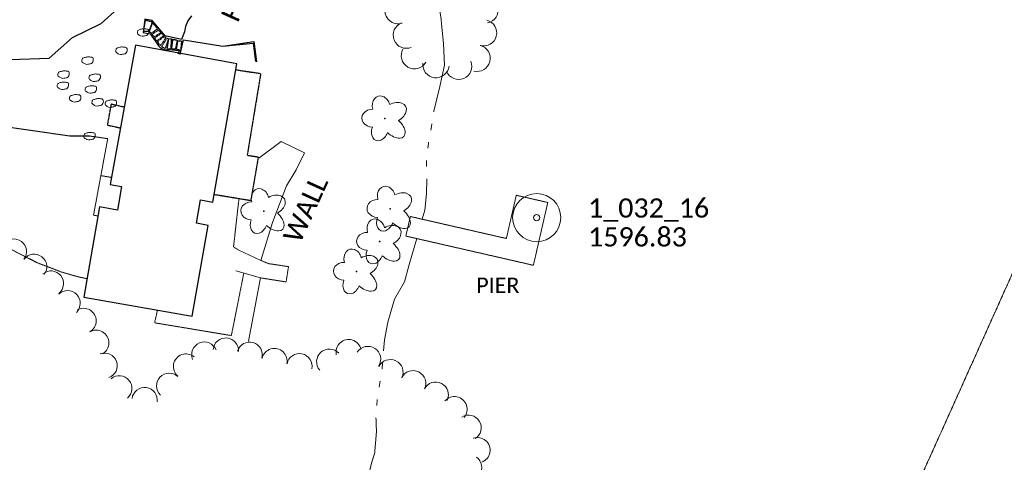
# Model space of a CAD drawing. Extents: x 386237 to 390135, y 96958 to 113752.
# Tile 55 of 116: x 388249 to 388556, y 102005 to 102143. Entities that reach past the tile are written whole.
import ezdxf
from ezdxf.enums import TextEntityAlignment as Align

# ---------------------------------------------------------------- set-up
doc = ezdxf.new("R2010")
doc.units = 0
doc.header["$MEASUREMENT"] = 0
for name, pattern in [('Wisdot1', [0.0625, 0.03125, -0.03125]), ('Wisdot3', [0.1875, 0.125, -0.0625]), ('Wisdot5', [0.1, 0.05, -0.05]), ('Wisdot6', [0.375, 0.125, -0.0625, 0.03125, -0.0625, 0.03125, -0.0625])]:
    doc.linetypes.add(name, pattern=pattern)
for name, color, linetype, lineweight in [('E_BLD', 231, 'Continuous', 25), ('E_BLD_Steps', 31, 'Wisdot1', 25), ('E_DTM_BreakLines', 31, 'Continuous', 25), ('E_DWY', 51, 'Wisdot3', 18), ('E_LAND_Vegetation', 81, 'Continuous', 18), ('E_MAP_Limits', 81, 'Wisdot3', 18), ('E_MAP_PassPoints', 41, 'Continuous', 18), ('E_MISCPROP_HvyDash', 231, 'Wisdot3', 25), ('E_MISCPROP_Railing', 31, 'Continuous', 18), ('E_MISCPROP_Solid', 231, 'Continuous', 18), ('E_PATH_Sidewalk', 51, 'Wisdot5', 18), ('E_RDWY_AsphConc', 201, 'Continuous', 25), ('E_STRUCT_Pier', 252, 'Wisdot3', 25), ('E_WAL', 41, 'Continuous', 25), ('E_WTR', 131, 'Wisdot6', 18), ('E_WTR_Dock_Pier', 131, 'Wisdot3', 18), ('E_WTR_Elevations', 131, 'Continuous', 18)]:
    doc.layers.add(name, color=color, linetype=linetype, lineweight=lineweight)
doc.styles.add('CalibriLight', font='calibril.ttf')

# ---------------------------------------------------------------- blocks, each defined once
blk = doc.blocks.new('PP')
at = {"layer": 'E_MAP_PassPoints', "lineweight": 0}
for radius in [7.5, 0.96]:
    blk.add_circle((0, 0), radius, dxfattribs=at)
blk = doc.blocks.new('PIER')
at = {"color": 0, "linetype": 'ByBlock', "lineweight": -2, "transparency": 16777216, "style": 'CalibriLight'}
blk.add_text('PIER', height=10.8, dxfattribs=at).set_placement((-16.77, -5.4))
blk = doc.blocks.new('DTRE')
at = {"color": 0, "linetype": 'ByBlock', "lineweight": -2, "transparency": 16777216}
blk.add_circle((-0.18, 0), 0.183, dxfattribs=at)
for centre, major_axis, ratio in [((-1.87, 5.32), (1.36, -4.98), 0.782863), ((4.06, 2.74), (-5.27, -2.93), 0.691916), ((-5.87, 0.15), (4.93, -0.12), 0.832022), ((-2.49, -5.24), (1.8, 4.86), 0.716896), ((3.54, -3.71), (-5.01, 4.58), 0.560249)]:
    blk.add_ellipse(centre, major_axis=major_axis, ratio=ratio, start_param=1.570796, end_param=4.712389, dxfattribs=at)

msp = doc.modelspace()

# ---------------------------------------------------------------- linework, layer by layer
at = {"layer": 'E_BLD', "ltscale": 5}
for p, q in [((388285.47, 102134.8), (388277.62, 102091.35)), ((388317.09, 102128.97), (388285.47, 102134.8)), ((388309.6, 102085.88), (388317.09, 102128.97)), ((388317.19, 102129.51), (388317.19, 102129.51)), ((388277.62, 102091.35), (388281.11, 102090.74)), ((388281.11, 102090.74), (388279.83, 102083.39)), ((388281.11, 102090.74), (388281.11, 102090.74)), ((388304.44, 102079.24), (388305.71, 102086.56)), ((388305.71, 102086.56), (388305.71, 102086.56)), ((388305.71, 102086.56), (388309.6, 102085.88)), ((388274.23, 102084.37), (388269.33, 102056.19)), ((388279.83, 102083.39), (388274.23, 102084.37)), ((388274.23, 102084.37), (388274.23, 102084.37)), ((388279.83, 102083.39), (388279.83, 102083.39)), ((388308.07, 102078.61), (388304.44, 102079.24)), ((388303.15, 102050.31), (388308.07, 102078.61)), ((388269.33, 102056.19), (388303.15, 102050.31)), ((388303.15, 102050.31), (388303.15, 102050.31))]:
    msp.add_line(p, q, dxfattribs=at)
at = {"layer": 'E_BLD_Steps', "flags": 128}
for points in [[(388289.61, 102139.01), (388287.98, 102139.12), (388288.6, 102142.62), (388290.69, 102142.1), (388289.61, 102139.01)], [(388290.82, 102141.72), (388292.33, 102139.88), (388290.42, 102138.48), (388289.78, 102138.85), (388290.82, 102141.72)], [(388290.66, 102138.27), (388292.59, 102139.53), (388293.36, 102138.64), (388291.36, 102137.36), (388290.66, 102138.27)], [(388291.49, 102137.13), (388293.55, 102138.49), (388294.19, 102137.65), (388292.05, 102136.08), (388291.49, 102137.13)], [(388292.34, 102135.85), (388294.43, 102137.49), (388294.98, 102137.23), (388293.26, 102134.65), (388292.34, 102135.85)], [(388293.62, 102134.25), (388295.33, 102136.95), (388295.77, 102136.88), (388294.75, 102133.76), (388293.62, 102134.25)], [(388295.36, 102133.61), (388295.86, 102136.81), (388296.66, 102136.72), (388296.43, 102133.55), (388295.36, 102133.61)], [(388296.74, 102133.61), (388297.16, 102136.64), (388298.47, 102136.38), (388297.9, 102133.49), (388296.74, 102133.61)], [(388298.24, 102133.44), (388298.7, 102136.18), (388299.82, 102136.16), (388299.55, 102133.22), (388298.24, 102133.44)]]:
    msp.add_lwpolyline(points, dxfattribs=at)
at = {"layer": 'E_DTM_BreakLines', "flags": 128}
msp.add_lwpolyline([(388218.96, 102118.31), (388227.08, 102120.58), (388232.13, 102128.48), (388237.77, 102131.18), (388246.45, 102130.37), (388258.52, 102130.72), (388265.83, 102137.17), (388274.82, 102141.56), (388279.83, 102146.11)], dxfattribs=at)
at = {"layer": 'E_DWY', "flags": 128}
for points in [[(388273.73, 102081.54), (388272.39, 102081.78), (388276.82, 102105.65), (388271.17, 102106.47)], [(388167.31, 102102.58), (388171.24, 102101.86), (388177.26, 102100.66), (388185.73, 102098.36), (388202.56, 102090.79), (388222.46, 102081.73), (388245.91, 102071.5), (388254.63, 102067.05), (388262.07, 102064.16), (388267.53, 102062.57), (388270.33, 102061.99)]]:
    msp.add_lwpolyline(points, dxfattribs=at)
at = {"layer": 'E_LAND_Vegetation'}
for centre, radius, start, end in [((388394.41, 102145.76), 4.1, 281.3956, 101.3956), ((388367.32, 102145.56), 4.1, 108.1293, 288.1293), ((388369.89, 102137.91), 4.1, 111.7072, 291.7072), ((388393.95, 102138.64), 4.1, 255.7133, 75.7133), ((388391.93, 102130.7), 4.1, 255.7133, 75.7133), ((388372.39, 102131.51), 4.1, 150.1493, 330.1493), ((388379.12, 102128.73), 4.1, 173.2592, 353.2592), ((388386.21, 102128.21), 4.1, 202.6273, 22.6273), ((388247.56, 102070.41), 3.95, 323.2086, 143.2086), ((388253.89, 102065.68), 3.95, 323.2086, 143.2086), ((388259.1, 102060.45), 3.95, 308.977, 128.977), ((388264.31, 102054.3), 3.95, 314.1528, 134.1528), ((388269.29, 102048.8), 3.95, 300.082, 120.082), ((388273.25, 102041.97), 3.95, 300.082, 120.082), ((388306.93, 102038.29), 3.95, 22.2134, 202.2134), ((388313.64, 102039.56), 3.95, 355.2444, 175.2444), ((388321.03, 102038.26), 3.95, 343.8869, 163.8869), ((388351.91, 102039.08), 3.95, 12.971, 192.971), ((388328.77, 102036.29), 3.95, 346.9145, 166.9145), ((388345.87, 102036.09), 3.95, 41.6266, 221.6266), ((388357.93, 102036.93), 3.95, 327.3822, 147.3822), ((388275.84, 102034.85), 3.95, 289.9612, 109.9612), ((388301.23, 102034.6), 3.95, 49.9546, 229.9546), ((388336.56, 102034.67), 3.95, 348.621, 168.621), ((388364.92, 102032.81), 3.95, 334.579, 154.579), ((388371.99, 102029.37), 3.95, 333.218, 153.218), ((388280.41, 102027.77), 3.95, 310.065, 130.065), ((388295.97, 102028.56), 3.95, 46.6054, 226.6054), ((388288.31, 102024.09), 3.95, 352.2191, 172.2191), ((388379.04, 102025.81), 3.95, 333.218, 153.218), ((388384.88, 102021.26), 3.95, 318.9181, 138.9181), ((388389.25, 102015.47), 3.95, 301.4162, 121.4162), ((388392.04, 102008.52), 3.95, 289.6128, 109.6128), ((388389.42, 102003.15), 3.95, 234.1975, 54.1975)]:
    msp.add_arc(centre, radius, start, end, dxfattribs=at)
at = {"layer": 'E_MAP_Limits', "lineweight": 0, "flags": 128}
for points in [[(388539.35, 102020.38), (388707.86, 102395.8)], [(388257.1, 101024.24), (388248.98, 101155.65), (388248.1, 101234.2), (388256.91, 101320.57), (388273.91, 101402.78), (388298.42, 101481.93), (388327.25, 101548.76), (388378.32, 101662.73), (388539.35, 102020.38)]]:
    msp.add_lwpolyline(points, dxfattribs=at)
at = {"layer": 'E_MISCPROP_HvyDash', "flags": 128}
for points in [[(388316.77, 102127.12), (388324.49, 102125.97), (388320.28, 102100.49), (388323.74, 102099.94), (388321.38, 102086.29), (388310, 102088.17)], [(388281.93, 102115.47), (388277.86, 102116.38), (388276.68, 102109.88), (388280.8, 102108.99)]]:
    msp.add_lwpolyline(points, dxfattribs=at)
at = {"layer": 'E_MISCPROP_Railing', "flags": 128}
for points in [[(388317.51, 102071), (388324.56, 102067.65), (388328.19, 102079.48), (388332.56, 102090.93), (388335.5, 102095.92), (388338.11, 102101.25), (388330.92, 102104.73), (388323.88, 102099.57)], [(388320.66, 102042.52), (388324.4, 102062.23), (388316.72, 102064.44)]]:
    msp.add_lwpolyline(points, dxfattribs=at)
at = {"layer": 'E_MISCPROP_Solid'}
for points in [[(388289.04, 102137.82), (388289.19, 102138.01), (388289.34, 102138.2), (388289.49, 102138.39), (388289.63, 102138.57), (388289.6, 102138.85), (388289.61, 102139.08), (388289.61, 102139.28), (388289.65, 102139.48), (388289.46, 102139.67), (388289.32, 102139.82), (388289.15, 102139.79), (388288.99, 102139.81), (388288.6, 102139.87), (388288.21, 102139.96), (388287.83, 102139.91), (388287.49, 102139.87), (388287.16, 102139.77), (388286.83, 102139.67), (388286.67, 102139.63), (388286.53, 102139.59), (388286.38, 102139.5), (388286.26, 102139.43), (388286.21, 102139.29), (388286.16, 102139.17), (388286.06, 102138.89), (388285.95, 102138.46), (388286.19, 102138.24), (388286.34, 102138.11), (388286.51, 102138.02), (388286.69, 102137.91), (388286.81, 102137.84), (388286.93, 102137.76), (388287.07, 102137.7), (388287.36, 102137.57), (388287.67, 102137.54), (388287.97, 102137.6), (388288.33, 102137.67), (388288.68, 102137.75), (388289.04, 102137.82)], [(388282.29, 102132.14), (388282.44, 102132.33), (388282.59, 102132.52), (388282.74, 102132.71), (388282.89, 102132.89), (388282.86, 102133.17), (388282.86, 102133.4), (388282.86, 102133.6), (388282.9, 102133.8), (388282.72, 102133.99), (388282.57, 102134.15), (388282.41, 102134.11), (388282.24, 102134.13), (388281.85, 102134.19), (388281.46, 102134.28), (388281.08, 102134.23), (388280.74, 102134.19), (388280.41, 102134.09), (388280.08, 102133.99), (388279.93, 102133.95), (388279.78, 102133.91), (388279.63, 102133.83), (388279.51, 102133.75), (388279.46, 102133.61), (388279.42, 102133.49), (388279.31, 102133.21), (388279.2, 102132.78), (388279.44, 102132.57), (388279.6, 102132.43), (388279.77, 102132.34), (388279.94, 102132.23), (388280.06, 102132.16), (388280.18, 102132.08), (388280.32, 102132.02), (388280.61, 102131.89), (388280.92, 102131.87), (388281.22, 102131.92), (388281.58, 102132), (388281.93, 102132.07), (388282.29, 102132.14)], [(388271.74, 102129.05), (388271.89, 102129.24), (388272.04, 102129.43), (388272.19, 102129.62), (388272.34, 102129.8), (388272.31, 102130.08), (388272.31, 102130.31), (388272.32, 102130.51), (388272.35, 102130.71), (388272.17, 102130.9), (388272.02, 102131.06), (388271.86, 102131.02), (388271.7, 102131.05), (388271.31, 102131.1), (388270.91, 102131.19), (388270.53, 102131.14), (388270.2, 102131.1), (388269.87, 102131), (388269.53, 102130.9), (388269.38, 102130.86), (388269.23, 102130.83), (388269.08, 102130.74), (388268.96, 102130.66), (388268.92, 102130.53), (388268.87, 102130.4), (388268.76, 102130.12), (388268.65, 102129.69), (388268.89, 102129.48), (388269.05, 102129.34), (388269.22, 102129.25), (388269.39, 102129.14), (388269.52, 102129.07), (388269.63, 102128.99), (388269.77, 102128.93), (388270.06, 102128.8), (388270.38, 102128.78), (388270.67, 102128.84), (388271.03, 102128.91), (388271.39, 102128.98), (388271.74, 102129.05)], [(388264.25, 102124.68), (388264.4, 102124.87), (388264.55, 102125.06), (388264.7, 102125.25), (388264.84, 102125.44), (388264.81, 102125.71), (388264.82, 102125.94), (388264.82, 102126.14), (388264.86, 102126.35), (388264.67, 102126.54), (388264.53, 102126.69), (388264.36, 102126.66), (388264.2, 102126.68), (388263.81, 102126.74), (388263.42, 102126.82), (388263.04, 102126.78), (388262.7, 102126.73), (388262.37, 102126.63), (388262.04, 102126.54), (388261.88, 102126.49), (388261.73, 102126.46), (388261.59, 102126.37), (388261.47, 102126.3), (388261.42, 102126.16), (388261.37, 102126.04), (388261.26, 102125.75), (388261.16, 102125.32), (388261.4, 102125.11), (388261.55, 102124.97), (388261.72, 102124.88), (388261.9, 102124.78), (388262.02, 102124.7), (388262.14, 102124.63), (388262.28, 102124.57), (388262.57, 102124.44), (388262.88, 102124.41), (388263.18, 102124.47), (388263.53, 102124.54), (388263.89, 102124.61), (388264.25, 102124.68)], [(388273.95, 102123.71), (388274.11, 102123.9), (388274.26, 102124.09), (388274.41, 102124.28), (388274.55, 102124.46), (388274.52, 102124.74), (388274.52, 102124.96), (388274.53, 102125.16), (388274.56, 102125.37), (388274.38, 102125.56), (388274.23, 102125.71), (388274.07, 102125.68), (388273.91, 102125.7), (388273.52, 102125.76), (388273.13, 102125.84), (388272.74, 102125.8), (388272.41, 102125.76), (388272.08, 102125.65), (388271.75, 102125.56), (388271.59, 102125.51), (388271.44, 102125.48), (388271.3, 102125.39), (388271.17, 102125.32), (388271.13, 102125.18), (388271.08, 102125.06), (388270.97, 102124.77), (388270.87, 102124.34), (388271.11, 102124.13), (388271.26, 102124), (388271.43, 102123.9), (388271.6, 102123.8), (388271.73, 102123.72), (388271.84, 102123.65), (388271.98, 102123.59), (388272.28, 102123.46), (388272.59, 102123.43), (388272.89, 102123.49), (388273.24, 102123.56), (388273.6, 102123.63), (388273.95, 102123.71)], [(388264.04, 102121.19), (388264.19, 102121.38), (388264.34, 102121.57), (388264.49, 102121.76), (388264.63, 102121.94), (388264.6, 102122.22), (388264.61, 102122.45), (388264.61, 102122.65), (388264.65, 102122.85), (388264.46, 102123.04), (388264.32, 102123.2), (388264.15, 102123.16), (388263.99, 102123.19), (388263.6, 102123.24), (388263.21, 102123.33), (388262.82, 102123.28), (388262.49, 102123.24), (388262.16, 102123.14), (388261.83, 102123.04), (388261.67, 102123), (388261.52, 102122.97), (388261.38, 102122.88), (388261.26, 102122.8), (388261.21, 102122.67), (388261.16, 102122.54), (388261.05, 102122.26), (388260.95, 102121.83), (388261.19, 102121.62), (388261.34, 102121.48), (388261.51, 102121.39), (388261.68, 102121.28), (388261.81, 102121.21), (388261.93, 102121.13), (388262.07, 102121.07), (388262.36, 102120.94), (388262.67, 102120.92), (388262.97, 102120.98), (388263.32, 102121.05), (388263.68, 102121.12), (388264.04, 102121.19)], [(388272.77, 102120.06), (388272.92, 102120.25), (388273.07, 102120.44), (388273.22, 102120.63), (388273.36, 102120.81), (388273.33, 102121.09), (388273.34, 102121.32), (388273.34, 102121.52), (388273.38, 102121.72), (388273.19, 102121.91), (388273.05, 102122.06), (388272.88, 102122.03), (388272.72, 102122.05), (388272.33, 102122.11), (388271.94, 102122.19), (388271.56, 102122.15), (388271.22, 102122.11), (388270.89, 102122), (388270.56, 102121.91), (388270.4, 102121.87), (388270.25, 102121.83), (388270.11, 102121.74), (388269.99, 102121.67), (388269.94, 102121.53), (388269.89, 102121.41), (388269.78, 102121.12), (388269.68, 102120.7), (388269.92, 102120.48), (388270.07, 102120.35), (388270.24, 102120.25), (388270.42, 102120.15), (388270.54, 102120.08), (388270.66, 102120), (388270.8, 102119.94), (388271.09, 102119.81), (388271.4, 102119.78), (388271.7, 102119.84), (388272.05, 102119.91), (388272.41, 102119.99), (388272.77, 102120.06)], [(388267.85, 102117.29), (388268.01, 102117.48), (388268.16, 102117.67), (388268.31, 102117.86), (388268.45, 102118.05), (388268.42, 102118.32), (388268.42, 102118.55), (388268.43, 102118.75), (388268.46, 102118.96), (388268.28, 102119.15), (388268.13, 102119.3), (388267.97, 102119.27), (388267.81, 102119.29), (388267.42, 102119.35), (388267.03, 102119.43), (388266.64, 102119.39), (388266.31, 102119.34), (388265.98, 102119.24), (388265.65, 102119.15), (388265.49, 102119.1), (388265.34, 102119.07), (388265.2, 102118.98), (388265.07, 102118.91), (388265.03, 102118.77), (388264.98, 102118.65), (388264.87, 102118.36), (388264.77, 102117.93), (388265.01, 102117.72), (388265.16, 102117.58), (388265.33, 102117.49), (388265.5, 102117.39), (388265.63, 102117.31), (388265.74, 102117.24), (388265.88, 102117.18), (388266.18, 102117.05), (388266.49, 102117.02), (388266.79, 102117.08), (388267.14, 102117.15), (388267.5, 102117.22), (388267.85, 102117.29)], [(388274.88, 102116.04), (388275.03, 102116.23), (388275.18, 102116.42), (388275.33, 102116.61), (388275.47, 102116.79), (388275.44, 102117.07), (388275.45, 102117.3), (388275.45, 102117.5), (388275.49, 102117.7), (388275.3, 102117.89), (388275.16, 102118.05), (388274.99, 102118.01), (388274.83, 102118.04), (388274.44, 102118.09), (388274.05, 102118.18), (388273.67, 102118.13), (388273.33, 102118.09), (388273, 102117.99), (388272.67, 102117.89), (388272.51, 102117.85), (388272.36, 102117.82), (388272.22, 102117.73), (388272.1, 102117.66), (388272.05, 102117.52), (388272, 102117.4), (388271.89, 102117.11), (388271.79, 102116.68), (388272.03, 102116.47), (388272.18, 102116.33), (388272.35, 102116.24), (388272.53, 102116.14), (388272.65, 102116.06), (388272.77, 102115.98), (388272.91, 102115.92), (388273.2, 102115.8), (388273.51, 102115.77), (388273.81, 102115.83), (388274.16, 102115.9), (388274.52, 102115.97), (388274.88, 102116.04)], [(388274.88, 102116.04), (388275.03, 102116.23), (388275.18, 102116.42), (388275.33, 102116.61), (388275.47, 102116.79), (388275.44, 102117.07), (388275.45, 102117.3), (388275.45, 102117.5), (388275.49, 102117.7), (388275.3, 102117.89), (388275.16, 102118.05), (388274.99, 102118.01), (388274.83, 102118.04), (388274.44, 102118.09), (388274.05, 102118.18), (388273.67, 102118.13), (388273.33, 102118.09), (388273, 102117.99), (388272.67, 102117.89), (388272.51, 102117.85), (388272.36, 102117.82), (388272.22, 102117.73), (388272.1, 102117.66), (388272.05, 102117.52), (388272, 102117.4), (388271.89, 102117.11), (388271.79, 102116.68), (388272.03, 102116.47), (388272.18, 102116.33), (388272.35, 102116.24), (388272.53, 102116.14), (388272.65, 102116.06), (388272.77, 102115.98), (388272.91, 102115.92), (388273.2, 102115.8), (388273.51, 102115.77), (388273.81, 102115.83), (388274.16, 102115.9), (388274.52, 102115.97), (388274.88, 102116.04)], [(388278.99, 102115.62), (388279.14, 102115.81), (388279.29, 102116), (388279.44, 102116.19), (388279.59, 102116.37), (388279.56, 102116.65), (388279.56, 102116.88), (388279.56, 102117.08), (388279.6, 102117.28), (388279.42, 102117.47), (388279.27, 102117.63), (388279.11, 102117.59), (388278.94, 102117.62), (388278.56, 102117.67), (388278.16, 102117.76), (388277.78, 102117.71), (388277.44, 102117.67), (388277.12, 102117.57), (388276.78, 102117.47), (388276.63, 102117.43), (388276.48, 102117.4), (388276.33, 102117.31), (388276.21, 102117.24), (388276.17, 102117.1), (388276.12, 102116.98), (388276.01, 102116.69), (388275.9, 102116.26), (388276.14, 102116.05), (388276.3, 102115.91), (388276.47, 102115.82), (388276.64, 102115.72), (388276.77, 102115.64), (388276.88, 102115.56), (388277.02, 102115.5), (388277.31, 102115.38), (388277.63, 102115.35), (388277.92, 102115.41), (388278.28, 102115.48), (388278.64, 102115.55), (388278.99, 102115.62)], [(388272.32, 102105.49), (388272.48, 102105.68), (388272.63, 102105.87), (388272.78, 102106.06), (388272.92, 102106.25), (388272.89, 102106.52), (388272.89, 102106.75), (388272.9, 102106.95), (388272.93, 102107.16), (388272.75, 102107.35), (388272.6, 102107.5), (388272.44, 102107.47), (388272.28, 102107.49), (388271.89, 102107.55), (388271.5, 102107.63), (388271.11, 102107.58), (388270.78, 102107.54), (388270.45, 102107.44), (388270.12, 102107.35), (388269.96, 102107.3), (388269.81, 102107.27), (388269.67, 102107.18), (388269.54, 102107.11), (388269.5, 102106.97), (388269.45, 102106.85), (388269.34, 102106.56), (388269.24, 102106.13), (388269.48, 102105.92), (388269.63, 102105.78), (388269.8, 102105.69), (388269.97, 102105.59), (388270.1, 102105.51), (388270.21, 102105.44), (388270.35, 102105.37), (388270.65, 102105.25), (388270.96, 102105.22), (388271.26, 102105.28), (388271.61, 102105.35), (388271.97, 102105.42), (388272.32, 102105.49)]]:
    msp.add_open_spline(points, degree=3, knots=[0, 0, 0, 0, 0.07602, 0.07602, 0.07602, 0.149123, 0.149123, 0.149123, 0.213068, 0.213068, 0.213068, 0.26491, 0.26491, 0.26491, 0.387033, 0.387033, 0.387033, 0.494232, 0.494232, 0.494232, 0.544513, 0.544513, 0.544513, 0.585913, 0.585913, 0.585913, 0.682846, 0.682846, 0.682846, 0.745547, 0.745547, 0.745547, 0.791166, 0.791166, 0.791166, 0.886027, 0.886027, 0.886027, 1, 1, 1, 1], dxfattribs=at)
at = {"layer": 'E_PATH_Sidewalk', "flags": 128}
for points in [[(388274.68, 102094.11), (388278.11, 102093.54)], [(388317.71, 102086.89), (388316.02, 102071.87), (388317.51, 102071)], [(388324.4, 102062.23), (388332.41, 102060.97), (388333.16, 102065.75), (388326.99, 102066.66), (388324.56, 102067.65)], [(388319.23, 102063.72), (388315.35, 102044.23), (388291.44, 102048.22), (388292.31, 102052.19)]]:
    msp.add_lwpolyline(points, dxfattribs=at)
at = {"layer": 'E_RDWY_AsphConc', "flags": 128}
for points in [[(388299.36, 102131.92), (388300.41, 102136.41), (388312.64, 102134.45), (388322.19, 102135.37), (388322.89, 102129.66)], [(388271.17, 102106.47), (388264.99, 102106.45), (388241.87, 102109.76)]]:
    msp.add_lwpolyline(points, dxfattribs=at)
at = {"layer": 'E_WAL', "flags": 128}
for points in [[(388302.91, 102143.89), (388301.82, 102142.34), (388301.07, 102140.59), (388300.73, 102138.95), (388299.84, 102136.57), (388294.69, 102137.74), (388290.68, 102142.51), (388288.34, 102142.9), (388287.88, 102138.79), (388290.08, 102138.3), (388291.62, 102136.15), (388292.59, 102134.57), (388293.36, 102133.82), (388294.36, 102133.41), (388295.43, 102133.38), (388295.73, 102133.44), (388299.1, 102133.15), (388298.79, 102131.99)], [(388312.64, 102134.45), (388322.39, 102135.97), (388323.16, 102129.62)]]:
    msp.add_lwpolyline(points, dxfattribs=at)
at = {"layer": 'E_WTR', "flags": 128}
for points in [[(388362.47, 102035.71), (388362.31, 102033.79)], [(388360.41, 102018.57), (388360.57, 102014.17), (388360, 102007.55), (388359.02, 102004.45), (388357.77, 101999.08), (388357.71, 101991.05)]]:
    msp.add_lwpolyline(points, dxfattribs=at)
at = {"layer": 'E_WTR_Dock_Pier', "flags": 128}
msp.add_lwpolyline([(388369.72, 102075.27), (388409.47, 102066.16), (388413.96, 102085.74), (388404.14, 102087.99), (388401.05, 102074.51), (388371.12, 102081.37)], close=True, dxfattribs=at)
at = {"layer": 'E_WTR_Elevations', "flags": 128}
for points in [[(388374.84, 102168.4), (388374.96, 102168.13), (388377.81, 102162.08), (388379.19, 102152.66), (388380.74, 102142.89), (388380.88, 102141.44)], [(388380.88, 102141.44), (388381.48, 102135.3), (388381.79, 102128.54), (388380.36, 102121.86), (388378.43, 102114.21), (388378.4, 102114.02)], [(388377.83, 102110.23), (388377.71, 102109.46), (388377.51, 102108.33)], [(388376.83, 102104.55), (388376.75, 102104.12), (388376.58, 102102.65)], [(388376.14, 102098.83), (388376.17, 102096.91)], [(388376.22, 102093.07), (388376.17, 102088.41), (388375.63, 102083.32), (388374.83, 102080.52)], [(388373.12, 102074.49), (388371.83, 102069.96), (388370.69, 102065.94)], [(388370.69, 102065.94), (388369.28, 102060.96), (388366.16, 102055.59), (388364.12, 102048.43), (388363.03, 102042.94), (388362.77, 102039.53)], [(388361.73, 102030), (388361.38, 102028.11)], [(388360.83, 102024.31), (388360.65, 102022.4)]]:
    msp.add_lwpolyline(points, dxfattribs=at)

# ---------------------------------------------------------------- block references
at = {"layer": 'E_LAND_Vegetation', "xscale": 0.6769248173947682, "yscale": 0.6769248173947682, "zscale": 0.6769248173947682}
for p in [(388363.33, 102111.93), (388325.59, 102083.02), (388364.93, 102083.77), (388361.69, 102073.55), (388354.47, 102064.19)]:
    msp.add_blockref('DTRE', p, dxfattribs=at)
at = {"layer": 'E_MAP_PassPoints', "lineweight": 0}
msp.add_blockref('PP', (388410.51, 102081.02), dxfattribs=at)
msp.add_blockref('PP', (388410.51, 102081.02), dxfattribs=at)
msp.add_blockref('PP', (388410.51, 102081.02), dxfattribs=at)
at = {"layer": 'E_STRUCT_Pier', "xscale": 0.4444444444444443, "yscale": 0.4444444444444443, "zscale": 0.4444444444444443}
msp.add_blockref('PIER', (388399.12, 102059.94), dxfattribs=at)

# ---------------------------------------------------------------- texts
at = {"layer": 'E_MAP_PassPoints', "lineweight": 0, "style": 'CalibriLight'}
for s, p in [('1_032_16', (388426.51, 102081.02)), ('1_032_16', (388426.51, 102081.02)), ('1_032_16', (388426.51, 102081.02)), ('1596.83', (388426.51, 102072.02)), ('1596.83', (388426.51, 102072.02)), ('1596.83', (388426.51, 102072.02))]:
    msp.add_text(s, height=6, dxfattribs=at).set_placement(p)
at = {"layer": 'E_MISCPROP_Railing', "style": 'CalibriLight'}
msp.add_text('FOOTBRIDGE', height=6, rotation=65.5635, dxfattribs=at).set_placement((388324.94, 102165.57), align=Align.MIDDLE_CENTER)
at = {"layer": 'E_WAL', "style": 'CalibriLight'}
msp.add_text('WALL', height=6, rotation=65.5635, dxfattribs=at).set_placement((388338.47, 102083.66), align=Align.MIDDLE_CENTER)

doc.saveas('drawing.dxf')
